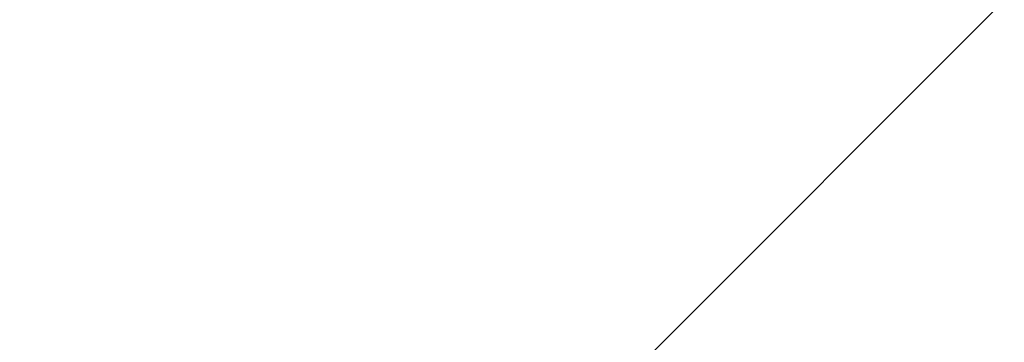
# Model space of a CAD drawing. Header units: millimetres. Extents: x -1777 to 1198744, y 17256 to 76241.
# Tile 156 of 201: x 128331.19 to 128335.04, y 52464.75 to 52466.01. Entities that reach past the tile are written whole.
import ezdxf

# ---------------------------------------------------------------- set-up
doc = ezdxf.new("R2010")
doc.units = ezdxf.units.MM
doc.layers.add('Beschriftung', color=7, linetype='Continuous', lineweight=9)
doc.styles.add('LBB3.5M1000', font='isocp.shx', dxfattribs={"height": 3.5})

msp = doc.modelspace()

# ---------------------------------------------------------------- hatches: boundary and pattern name
at = {"lineweight": 9}
h = msp.add_hatch(dxfattribs=at)
h.set_pattern_fill('ANSI31', color=256)
h.set_pattern_definition([(45, (42400.086, 91010.9538), (-2.24506403, 2.24506403), [])])
h.paths.add_polyline_path([(128430.59851, 52453.67604), (128430.59851, 52456.17604), (128360.59851, 52456.17604), (128360.59851, 52386.17604), (128363.09851, 52386.17604, 0.4142136), (128367.59851, 52390.67604), (128367.59851, 52440.17604, -0.4142136), (128376.59851, 52449.17604), (128426.09851, 52449.17604, 0.4142136)])
h.paths.add_polyline_path([(128384.58417, 52464.17604), (128384.58417, 52467.17604), (128324.58417, 52467.17604), (128324.58417, 52427.17604), (128327.58417, 52427.17604, 0.4142136), (128330.58417, 52430.17604), (128330.58417, 52455.17604, -0.4142136), (128336.58417, 52461.17604), (128381.58417, 52461.17604, 0.4142136)])

# ---------------------------------------------------------------- texts
at = {"layer": 'Beschriftung', "insert": (-641.05085, 52759.07674), "char_height": 500, "width": 7399.7669481, "attachment_point": 1, "style": 'LBB3.5M1000'}
msp.add_mtext('\\pi2004.5;{\\fArial|b0|i0|c0|p34;TOP VIEW\\P\\pi1431.8;\\fArial|b0|i1|c0|p34;DRAUFSICHT\\P\\pi64.583;\\fArial|b0|i0|c0|p34;\\H0.6x;(SECTION THROUGH PUMP HOUSE)\\P\\pi330.31;\\fArial|b0|i1|c0|p34;(SCHNITT DURCH PUMPENHAUS)}', dxfattribs=at)

doc.saveas('drawing.dxf')
